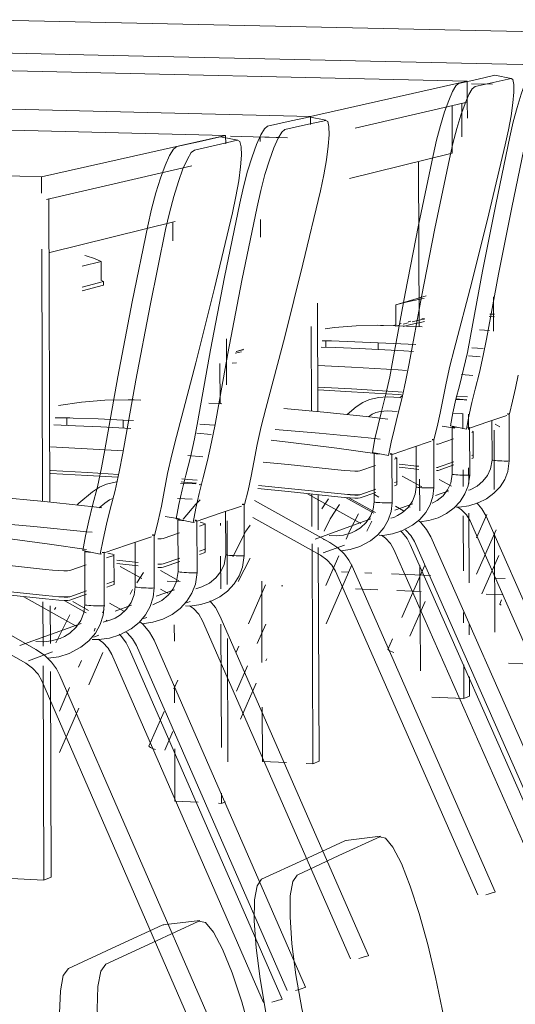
# Model space of a CAD drawing. Header units: metres. Extents: x -32 to 90, y -28 to 32.
# Tile 130 of 148: x 90.086871 to 90.087853, y 1.774118 to 1.776067. Entities that reach past the tile are written whole.
import ezdxf

# ---------------------------------------------------------------- set-up
doc = ezdxf.new("R2010")
doc.units = ezdxf.units.M
for name, color, linetype, lineweight in [('6-MAGENTA', 250, 'Continuous', 9), ('A-WALL', 113, 'Continuous', 18), ('I-FURN', 30, 'Continuous', 18)]:
    doc.layers.add(name, color=color, linetype=linetype, lineweight=lineweight)

msp = doc.modelspace()

# ---------------------------------------------------------------- linework, layer by layer
at = {"layer": '6-MAGENTA'}
for p, q in [((90.0871633, 1.7749558), (90.0871893, 1.7749547)), ((90.0873894, 1.7749465), (90.0873926, 1.7749464)), ((90.0875366, 1.7749405), (90.0875807, 1.7749387)), ((90.0876184, 1.7749371), (90.0876666, 1.7749351)), ((90.087795, 1.7749299), (90.0878285, 1.7749285))]:
    msp.add_line(p, q, dxfattribs=at)
at = {"layer": 'A-WALL', "lineweight": 9}
for p, q in [((90.0875083, 1.774974), (90.0875221, 1.7749735)), ((90.0875546, 1.7749722), (90.0875685, 1.7749716)), ((90.0876076, 1.77497), (90.0876848, 1.7749669)), ((90.0878132, 1.7749617), (90.0878324, 1.7749609))]:
    msp.add_line(p, q, dxfattribs=at)
at = {"layer": 'I-FURN', "lineweight": 9}
for p, q in [((90.0881687, 1.776037), (90.0867711, 1.7760669)), ((90.0864437, 1.77601), (90.0870267, 1.7759968)), ((90.0870267, 1.7759968), (90.0879013, 1.7759771)), ((90.0877575, 1.7759449), (90.0862679, 1.7759794)), ((90.0877766, 1.7759488), (90.0878122, 1.7759568)), ((90.0878125, 1.7759569), (90.0878446, 1.7759508)), ((90.0874471, 1.7758754), (90.0877575, 1.7759449)), ((90.0877406, 1.7759407), (90.0877766, 1.7759488)), ((90.0877575, 1.7759449), (90.0877577, 1.7759038)), ((90.0878074, 1.7759392), (90.0877659, 1.7759402)), ((90.0878088, 1.7759427), (90.087773, 1.7759346)), ((90.0878443, 1.7759507), (90.0878088, 1.7759427)), ((90.0865115, 1.7758984), (90.0874471, 1.7758754)), ((90.0877577, 1.7759038), (90.0875354, 1.7758525)), ((90.0877275, 1.7758965), (90.0877278, 1.7758029)), ((90.0877466, 1.7759013), (90.0877577, 1.7759038)), ((90.0877466, 1.7759013), (90.0877468, 1.7758352)), ((90.0877577, 1.7759038), (90.0877578, 1.7758718)), ((90.0872791, 1.7758378), (90.0856848, 1.7758781)), ((90.087403, 1.7758651), (90.0874433, 1.7758742)), ((90.0874438, 1.7758743), (90.0874776, 1.7758678)), ((90.0874471, 1.7758594), (90.0874471, 1.7758754)), ((90.0873622, 1.775856), (90.087403, 1.7758651)), ((90.0874371, 1.7758586), (90.0873964, 1.7758494)), ((90.0874772, 1.7758676), (90.0874371, 1.7758586)), ((90.0869142, 1.7757561), (90.0872791, 1.7758378)), ((90.0872254, 1.7758254), (90.0872681, 1.7758349)), ((90.0872681, 1.7758349), (90.0872695, 1.7758349)), ((90.0872686, 1.775835), (90.0873033, 1.7758283)), ((90.0872791, 1.7758378), (90.0872792, 1.7758214)), ((90.0874015, 1.7758333), (90.0872888, 1.7758361)), ((90.0873473, 1.7758347), (90.0874015, 1.7758333)), ((90.0873473, 1.7758257), (90.0873473, 1.7758347)), ((90.0871822, 1.7758157), (90.0872254, 1.7758254)), ((90.0872604, 1.7758186), (90.0872174, 1.7758088)), ((90.0873028, 1.7758282), (90.0872604, 1.7758186)), ((90.0877278, 1.7758029), (90.0875247, 1.7757528)), ((90.0859089, 1.7757831), (90.0869142, 1.7757561)), ((90.0872123, 1.7757779), (90.0869241, 1.7757113)), ((90.0876622, 1.7754591), (90.087661, 1.775785)), ((90.0869144, 1.7757232), (90.0869142, 1.7757561)), ((90.0869241, 1.7757113), (90.086929, 1.7757124)), ((90.086929, 1.7757124), (90.0869311, 1.7751117)), ((90.0871788, 1.7756674), (90.0869306, 1.7756061)), ((90.0871746, 1.7756291), (90.0871745, 1.7756648)), ((90.087348, 1.7756364), (90.0873479, 1.7756714)), ((90.0869148, 1.7756129), (90.0869165, 1.7751131)), ((90.086995, 1.775579), (90.0870326, 1.7755885)), ((90.0870328, 1.7755507), (90.0870326, 1.7755885)), ((90.0869949, 1.7755377), (90.0870372, 1.7755487)), ((90.0870372, 1.7755487), (90.0870331, 1.7755506)), ((90.0870373, 1.7755415), (90.0870372, 1.7755487)), ((90.0869949, 1.7755304), (90.0870373, 1.7755415)), ((90.0874608, 1.7755057), (90.0874616, 1.7752911)), ((90.087676, 1.77552), (90.0876163, 1.7755026)), ((90.0876677, 1.7755143), (90.0876725, 1.7755151)), ((90.0878099, 1.7754506), (90.0878097, 1.7755185)), ((90.0876164, 1.7754601), (90.0876163, 1.7755026)), ((90.0878024, 1.7754843), (90.0878114, 1.775484)), ((90.0878114, 1.775484), (90.0878024, 1.7754842)), ((90.0876225, 1.7754645), (90.0876268, 1.7754656)), ((90.0876407, 1.775467), (90.087631, 1.7754644)), ((90.0876407, 1.7754689), (90.0876459, 1.7754701)), ((90.0876679, 1.7754732), (90.0876484, 1.7754689)), ((90.0876679, 1.7754745), (90.0876727, 1.7754753)), ((90.0876727, 1.7754742), (90.0876679, 1.7754732)), ((90.0876727, 1.7754694), (90.0876679, 1.7754684)), ((90.0878011, 1.7754793), (90.0878114, 1.775479)), ((90.0874486, 1.7754597), (90.0874492, 1.7752922)), ((90.0876168, 1.775463), (90.0876116, 1.7754615)), ((90.0876116, 1.7754615), (90.087616, 1.7754627)), ((90.0876225, 1.775462), (90.0876164, 1.7754601)), ((90.0878019, 1.7754517), (90.087782, 1.775453)), ((90.0872806, 1.7754349), (90.0872809, 1.7753443)), ((90.0874704, 1.7754313), (90.0874773, 1.7754313)), ((90.0874773, 1.7754313), (90.0874773, 1.7754185)), ((90.0875812, 1.7754139), (90.0875811, 1.7754275)), ((90.0875811, 1.7754275), (90.0876559, 1.775424)), ((90.0873075, 1.7754087), (90.087298, 1.7754069)), ((90.0873153, 1.7754145), (90.0873009, 1.7754103)), ((90.0873106, 1.7754093), (90.0873075, 1.7754087)), ((90.0877667, 1.7754174), (90.087789, 1.7754159)), ((90.0872678, 1.7753865), (90.0872681, 1.7753065)), ((90.0872922, 1.7753872), (90.0873004, 1.7753875)), ((90.0877832, 1.7753998), (90.0877603, 1.7754018)), ((90.0877462, 1.7753645), (90.0877687, 1.7753626)), ((90.0874625, 1.7753395), (90.0875286, 1.775336)), ((90.0875286, 1.775336), (90.0876207, 1.7753304)), ((90.0876207, 1.7753304), (90.0876285, 1.7753299)), ((90.0876285, 1.7753299), (90.0876207, 1.7753304)), ((90.0870978, 1.7753146), (90.087111, 1.7753141)), ((90.0872717, 1.7753065), (90.0872458, 1.775308)), ((90.0875989, 1.7753201), (90.0876257, 1.7753192)), ((90.0876243, 1.7753187), (90.0876295, 1.7753231)), ((90.0877345, 1.7753154), (90.0877472, 1.775315)), ((90.0877566, 1.7753148), (90.0877353, 1.7753165)), ((90.0877363, 1.775322), (90.087758, 1.7753202)), ((90.0877472, 1.775315), (90.0877559, 1.7753141)), ((90.0875198, 1.7752853), (90.0875379, 1.7753004)), ((90.0876188, 1.7752917), (90.0875987, 1.7752924)), ((90.0869413, 1.7752789), (90.0869648, 1.7752788)), ((90.0869648, 1.7752788), (90.0869648, 1.7752637)), ((90.0870763, 1.7752583), (90.0870763, 1.7752745)), ((90.0870763, 1.7752745), (90.0870967, 1.7752735)), ((90.087747, 1.7752873), (90.0877291, 1.7752879)), ((90.087747, 1.7752873), (90.0877498, 1.775287)), ((90.0877489, 1.7752862), (90.087749, 1.7752571)), ((90.08776, 1.7752858), (90.0877601, 1.7752555)), ((90.0877623, 1.7752587), (90.0877985, 1.7752711)), ((90.0877985, 1.7752711), (90.0878357, 1.7752838)), ((90.0878069, 1.7751952), (90.0878066, 1.775273)), ((90.0878395, 1.7752871), (90.0878373, 1.7752873)), ((90.0878406, 1.7752867), (90.0878409, 1.7751938)), ((90.0878407, 1.7752866), (90.0878408, 1.7752867)), ((90.0870914, 1.7752578), (90.0870319, 1.775261)), ((90.0872279, 1.7752662), (90.087257, 1.7752643)), ((90.0877333, 1.7752586), (90.0877078, 1.7752623)), ((90.0877558, 1.7752565), (90.0877242, 1.7752629)), ((90.0877279, 1.7751672), (90.0877275, 1.7752609)), ((90.0877313, 1.7752613), (90.0877291, 1.7752612)), ((90.0877609, 1.7752603), (90.0877587, 1.7752605)), ((90.087762, 1.7752599), (90.0877624, 1.7751657)), ((90.0877621, 1.7752598), (90.0877623, 1.7752599)), ((90.0877667, 1.7752499), (90.0877694, 1.7752508)), ((90.0877694, 1.7752512), (90.0877696, 1.7752055)), ((90.0878111, 1.7751373), (90.0878107, 1.7752547)), ((90.0878221, 1.7752609), (90.0878128, 1.775266)), ((90.087647, 1.7752193), (90.0876861, 1.7752327)), ((90.0876901, 1.7752361), (90.0876878, 1.7752363)), ((90.0876911, 1.7752357), (90.0876915, 1.7751404)), ((90.0876913, 1.7752356), (90.0876914, 1.7752357)), ((90.0876999, 1.7752269), (90.0877304, 1.7752374)), ((90.0876088, 1.7752063), (90.087647, 1.7752193)), ((90.0876566, 1.7751419), (90.0876563, 1.7752216)), ((90.0876965, 1.7752265), (90.0876999, 1.7752269)), ((90.087204, 1.7752041), (90.0872341, 1.7752016)), ((90.0875697, 1.7752105), (90.0876019, 1.775204)), ((90.0875735, 1.7751124), (90.0875731, 1.7752086)), ((90.0876074, 1.7752079), (90.0876051, 1.7752081)), ((90.0876084, 1.7752075), (90.0876088, 1.7751108)), ((90.0876085, 1.7752074), (90.0876087, 1.7752075)), ((90.0876132, 1.7751972), (90.0876182, 1.7751989)), ((90.0876182, 1.7751993), (90.0876183, 1.7751525)), ((90.0877, 1.775181), (90.0877309, 1.7751918)), ((90.087767, 1.7752045), (90.0877696, 1.7752054)), ((90.0877696, 1.7751993), (90.087767, 1.7751984)), ((90.0877696, 1.7752054), (90.0877696, 1.7752062)), ((90.0877696, 1.7752059), (90.08777, 1.7752055)), ((90.0877696, 1.7752057), (90.0877696, 1.7751997)), ((90.0878138, 1.7751942), (90.0878107, 1.7751945)), ((90.0878177, 1.775194), (90.0878138, 1.7751942)), ((90.0878307, 1.7751934), (90.0878264, 1.7751935)), ((90.0878346, 1.7751934), (90.0878307, 1.7751934)), ((90.0878377, 1.7751934), (90.0878346, 1.7751934)), ((90.0878412, 1.7751938), (90.087841, 1.7751937)), ((90.0869321, 1.7751748), (90.0870052, 1.7751708)), ((90.087545, 1.7751737), (90.087576, 1.7751844)), ((90.0876231, 1.775187), (90.0876576, 1.7751833)), ((90.0876577, 1.7751773), (90.0876231, 1.775181)), ((90.0876576, 1.7751833), (90.0876616, 1.7751829)), ((90.0876616, 1.7751769), (90.0876577, 1.7751773)), ((90.0876967, 1.7751806), (90.0877, 1.775181)), ((90.0877, 1.7751807), (90.0876967, 1.7751803)), ((90.0877001, 1.7751749), (90.0876967, 1.7751745)), ((90.0877308, 1.7751857), (90.0877001, 1.7751749)), ((90.0877493, 1.7751757), (90.0877494, 1.7751432)), ((90.0877604, 1.7751796), (90.0877605, 1.775149)), ((90.0870052, 1.7751708), (90.0870669, 1.775167)), ((90.0870629, 1.7751524), (90.0870431, 1.7751478)), ((90.087192, 1.775158), (90.0872041, 1.775157)), ((90.0872041, 1.775157), (90.0872226, 1.7751556)), ((90.0876135, 1.7751506), (90.0876183, 1.7751523)), ((90.0876183, 1.7751523), (90.0876184, 1.7751531)), ((90.0876183, 1.7751527), (90.0876184, 1.7751465)), ((90.0876184, 1.7751529), (90.0876188, 1.7751524)), ((90.0876675, 1.775142), (90.087629, 1.7751633)), ((90.0876635, 1.7750948), (90.0876633, 1.7751575)), ((90.087702, 1.7751568), (90.0877261, 1.7751434)), ((90.0877388, 1.7751659), (90.0877349, 1.7751662)), ((90.087752, 1.7751653), (90.0877477, 1.7751655)), ((90.0877559, 1.7751653), (90.087752, 1.7751653)), ((90.0877591, 1.7751653), (90.0877559, 1.7751653)), ((90.0877626, 1.7751657), (90.0877625, 1.7751656)), ((90.0871898, 1.7751492), (90.0872201, 1.775148)), ((90.0872316, 1.7751482), (90.0872265, 1.7751465)), ((90.087344, 1.7751449), (90.087403, 1.7751392)), ((90.087403, 1.7751392), (90.0875016, 1.775129)), ((90.0875451, 1.7751266), (90.0875765, 1.7751376)), ((90.0876184, 1.7751461), (90.0876135, 1.7751444)), ((90.0876637, 1.7751409), (90.0876605, 1.7751412)), ((90.0876677, 1.7751406), (90.0876637, 1.7751409)), ((90.087681, 1.77514), (90.0876766, 1.7751401)), ((90.087685, 1.77514), (90.087681, 1.77514)), ((90.0876882, 1.77514), (90.087685, 1.77514)), ((90.0876918, 1.7751404), (90.0876916, 1.7751403)), ((90.0876949, 1.775125), (90.0877211, 1.7751344)), ((90.0877633, 1.7751366), (90.0877598, 1.7751356)), ((90.0869886, 1.7751098), (90.0870152, 1.7751321)), ((90.0872131, 1.7751182), (90.0871838, 1.7751193)), ((90.087336, 1.7751153), (90.0874854, 1.775032)), ((90.0875468, 1.7750696), (90.0874399, 1.7751291)), ((90.0874498, 1.7751276), (90.08745, 1.7750637)), ((90.0874622, 1.7751263), (90.0874624, 1.7750572)), ((90.0874693, 1.7750989), (90.0874826, 1.7751183)), ((90.0875016, 1.775129), (90.0875144, 1.7751277)), ((90.0875144, 1.7751277), (90.0875258, 1.7751268)), ((90.0875258, 1.7751265), (90.0875144, 1.7751275)), ((90.0875167, 1.7751211), (90.0875726, 1.77509)), ((90.0875757, 1.7750914), (90.0875232, 1.7751206)), ((90.0875351, 1.775126), (90.0875258, 1.7751265)), ((90.0875417, 1.7751259), (90.0875351, 1.775126)), ((90.0875451, 1.7751263), (90.0875417, 1.7751259)), ((90.0875765, 1.7751313), (90.0875452, 1.7751203)), ((90.0875737, 1.775127), (90.0875828, 1.7751219)), ((90.0877205, 1.7751312), (90.0877207, 1.7751312)), ((90.0869842, 1.7751058), (90.0869886, 1.7751098)), ((90.0870398, 1.7751101), (90.0870288, 1.7751008)), ((90.087266, 1.7750892), (90.0873102, 1.7751043)), ((90.0873147, 1.775108), (90.0873123, 1.7751083)), ((90.0873157, 1.7751076), (90.0873161, 1.7750062)), ((90.0873158, 1.7751075), (90.0873159, 1.7751077)), ((90.0875806, 1.7751113), (90.0875774, 1.7751116)), ((90.0875846, 1.775111), (90.0875806, 1.7751113)), ((90.0875981, 1.7751104), (90.0875937, 1.7751106)), ((90.0876021, 1.7751104), (90.0875981, 1.7751104)), ((90.0876054, 1.7751104), (90.0876021, 1.7751104)), ((90.0876091, 1.7751108), (90.0876089, 1.7751107)), ((90.087614, 1.7750958), (90.0876498, 1.7751087)), ((90.0876155, 1.7751038), (90.0876312, 1.7750951)), ((90.0876447, 1.7751022), (90.0876404, 1.7751024)), ((90.0876405, 1.7751023), (90.0876406, 1.7751023)), ((90.0871877, 1.7750792), (90.087159, 1.7750835)), ((90.0872149, 1.7750718), (90.0871808, 1.7750789)), ((90.0871851, 1.7749745), (90.0871847, 1.7750769)), ((90.087221, 1.7750761), (90.0872186, 1.7750764)), ((90.0872221, 1.7750757), (90.0872225, 1.7749728)), ((90.0872222, 1.7750755), (90.0872222, 1.7750758)), ((90.0872224, 1.7750744), (90.087266, 1.7750892)), ((90.0872792, 1.7750079), (90.0872789, 1.7750927)), ((90.0872819, 1.7750752), (90.0872824, 1.7749491)), ((90.0874671, 1.7750068), (90.0873332, 1.7750815)), ((90.0874563, 1.775039), (90.0875666, 1.7750788)), ((90.087542, 1.7750887), (90.0875253, 1.7750557)), ((90.0875687, 1.7750743), (90.0875587, 1.7750545)), ((90.0876121, 1.7750818), (90.0876063, 1.7750802)), ((90.0877496, 1.7750851), (90.08775, 1.7749761)), ((90.0877607, 1.77509), (90.0877612, 1.7749522)), ((90.0880339, 1.7744629), (90.0877631, 1.7750748)), ((90.087776, 1.7750415), (90.0877961, 1.7750874)), ((90.0877948, 1.7750841), (90.0880673, 1.7744687)), ((90.0872149, 1.7750718), (90.0872173, 1.7750726)), ((90.0872271, 1.7750646), (90.0872382, 1.7750684)), ((90.0872383, 1.7750689), (90.0872385, 1.7750191)), ((90.0872689, 1.7750707), (90.087269, 1.7750659)), ((90.0875178, 1.7750384), (90.0875253, 1.7750557)), ((90.0878146, 1.7750571), (90.0877762, 1.7749697)), ((90.0870849, 1.7750274), (90.0871324, 1.7750436)), ((90.0871364, 1.7750472), (90.087134, 1.7750475)), ((90.0871374, 1.7750468), (90.0871378, 1.7749425)), ((90.0871375, 1.7750466), (90.0871376, 1.7750469)), ((90.0871555, 1.77504), (90.0871877, 1.7750511)), ((90.0874748, 1.7750377), (90.087473, 1.7750386)), ((90.087484, 1.7750459), (90.0874842, 1.7750459)), ((90.0876854, 1.7750432), (90.0879625, 1.774416)), ((90.0878121, 1.7748549), (90.0878114, 1.7750501)), ((90.086996, 1.7750163), (90.0870309, 1.7750089)), ((90.0870387, 1.7750116), (90.0870849, 1.7750274)), ((90.0871, 1.7749442), (90.0870997, 1.7750315)), ((90.0872274, 1.775015), (90.0872384, 1.7750189)), ((90.0872384, 1.7750189), (90.0872386, 1.7750198)), ((90.0872385, 1.7750194), (90.0872385, 1.7750128)), ((90.0872386, 1.7750196), (90.087239, 1.7750191)), ((90.0874502, 1.7750292), (90.0874518, 1.7745939)), ((90.0874625, 1.7750225), (90.0874641, 1.7745992)), ((90.0875148, 1.775027), (90.0874722, 1.7750114)), ((90.0878894, 1.7743904), (90.0876123, 1.7750185)), ((90.0876447, 1.775028), (90.0879235, 1.7743964)), ((90.0879286, 1.77441), (90.0876532, 1.7750338)), ((90.0870004, 1.7749089), (90.087, 1.7750142)), ((90.0870309, 1.7750089), (90.0870332, 1.7750097)), ((90.0870384, 1.775013), (90.0870387, 1.7749071)), ((90.0870385, 1.7750128), (90.0870386, 1.7750131)), ((90.0870434, 1.7750016), (90.0870578, 1.7750065)), ((90.0870579, 1.775007), (90.0870581, 1.7749558)), ((90.0870635, 1.7749972), (90.0871056, 1.7749927)), ((90.0871556, 1.7749898), (90.0871882, 1.7750013)), ((90.0872384, 1.7750123), (90.0872274, 1.7750084)), ((90.0872692, 1.7750053), (90.0872694, 1.7749401)), ((90.0872866, 1.7750067), (90.0872832, 1.7750071)), ((90.0873049, 1.7750058), (90.0873002, 1.7750059)), ((90.0873039, 1.7749552), (90.0873276, 1.7750013)), ((90.087309, 1.7750057), (90.0873049, 1.7750058)), ((90.0873125, 1.7750058), (90.087309, 1.7750057)), ((90.0873162, 1.7750063), (90.0873164, 1.7750062)), ((90.0873164, 1.7750062), (90.0873162, 1.7750061)), ((90.0874778, 1.7749469), (90.0875036, 1.7750059)), ((90.0878202, 1.7750064), (90.0877868, 1.7749304)), ((90.0869702, 1.7749764), (90.0870031, 1.7749877)), ((90.0871056, 1.7749861), (90.0870635, 1.7749907)), ((90.0871128, 1.7749608), (90.0870704, 1.7749846)), ((90.0871518, 1.7749891), (90.0871447, 1.7749891)), ((90.0871501, 1.7749768), (90.0871865, 1.7749563)), ((90.0871556, 1.7749896), (90.0871518, 1.7749891)), ((90.0871882, 1.7749946), (90.0871556, 1.7749831)), ((90.0875291, 1.7749879), (90.0874781, 1.7748712)), ((90.0875295, 1.774985), (90.0878132, 1.774341)), ((90.0876278, 1.7748834), (90.0876733, 1.7749874)), ((90.0876647, 1.7747781), (90.0876639, 1.7749867)), ((90.0871166, 1.7749728), (90.0871035, 1.7749526)), ((90.0871967, 1.7749729), (90.0871925, 1.7749733)), ((90.087211, 1.7749723), (90.0872063, 1.7749724)), ((90.0872153, 1.7749722), (90.087211, 1.7749723)), ((90.0872188, 1.7749723), (90.0872153, 1.7749722)), ((90.0872226, 1.7749729), (90.0872228, 1.7749727)), ((90.0872228, 1.7749727), (90.0872226, 1.7749726)), ((90.0877785, 1.7743348), (90.0874965, 1.7749754)), ((90.086815, 1.7749388), (90.0869223, 1.7749273)), ((90.0870438, 1.7749505), (90.087058, 1.7749555)), ((90.087058, 1.7749488), (90.0870438, 1.7749438)), ((90.087058, 1.7749555), (90.0870583, 1.7749565)), ((90.0870581, 1.7749561), (90.0870581, 1.7749493)), ((90.0870583, 1.7749563), (90.0870586, 1.7749558)), ((90.0870948, 1.7749391), (90.0870902, 1.7749297)), ((90.0871262, 1.774942), (90.0871214, 1.7749422)), ((90.0871305, 1.774942), (90.0871262, 1.774942)), ((90.0871341, 1.774942), (90.0871305, 1.774942)), ((90.0871381, 1.7749425), (90.0871379, 1.7749423)), ((90.087138, 1.7749426), (90.0871381, 1.7749425)), ((90.0871417, 1.7749257), (90.0871778, 1.7749387)), ((90.0871644, 1.7749317), (90.0871502, 1.7749397)), ((90.0872322, 1.7749441), (90.0872203, 1.7749407)), ((90.0873246, 1.7748712), (90.0873581, 1.7749482)), ((90.087351, 1.7747946), (90.0873505, 1.7749559)), ((90.0867203, 1.7749243), (90.0869032, 1.7748206)), ((90.0869829, 1.7748663), (90.0868792, 1.7749249)), ((90.0869223, 1.7749273), (90.0869363, 1.7749259)), ((90.0869363, 1.7749259), (90.0869489, 1.7749249)), ((90.0869489, 1.7749249), (90.0869591, 1.7749243)), ((90.0869591, 1.7749241), (90.0869489, 1.7749246)), ((90.0869704, 1.7749248), (90.0870036, 1.7749365)), ((90.0870036, 1.7749296), (90.0869704, 1.7749179)), ((90.0878219, 1.7749103), (90.0878256, 1.7749187)), ((90.0869172, 1.7749144), (90.0869175, 1.7748267)), ((90.0869318, 1.7749065), (90.0869321, 1.774832)), ((90.08694, 1.7748992), (90.086943, 1.7749037)), ((90.0869609, 1.7749168), (90.0870029, 1.774893)), ((90.0870078, 1.7748978), (90.0869764, 1.7749156)), ((90.087008, 1.7749076), (90.0870045, 1.774908)), ((90.0870123, 1.7749073), (90.087008, 1.7749076)), ((90.087027, 1.7749066), (90.0870221, 1.7749067)), ((90.0870313, 1.7749065), (90.087027, 1.7749066)), ((90.0870349, 1.7749066), (90.0870313, 1.7749065)), ((90.0870389, 1.7749072), (90.0870391, 1.7749071)), ((90.0870391, 1.7749071), (90.0870389, 1.7749069)), ((90.0870491, 1.7749122), (90.087079, 1.7748954)), ((90.0870603, 1.7748964), (90.0870926, 1.774908)), ((90.0870906, 1.7749039), (90.0870908, 1.774904)), ((90.0871374, 1.7749098), (90.0871347, 1.774909)), ((90.0872086, 1.7749151), (90.0872014, 1.7749124)), ((90.087674, 1.7749153), (90.0876439, 1.7748467)), ((90.0868832, 1.774793), (90.086708, 1.7748925)), ((90.0869704, 1.7748892), (90.0869427, 1.7748335)), ((90.0870382, 1.7748987), (90.0870353, 1.7748928)), ((90.0871229, 1.7748837), (90.0871165, 1.7748814)), ((90.0872678, 1.7748873), (90.0875623, 1.7742148)), ((90.0877503, 1.7748935), (90.0877504, 1.7748732)), ((90.0868717, 1.7748284), (90.0869929, 1.7748721)), ((90.0870185, 1.7748566), (90.087021, 1.7748625)), ((90.0870518, 1.7748788), (90.0870368, 1.7748744)), ((90.0870452, 1.7748767), (90.0870422, 1.7748784)), ((90.0871775, 1.7748368), (90.0871773, 1.774869)), ((90.0875263, 1.7742083), (90.0872335, 1.7748772)), ((90.0872697, 1.7748703), (90.0872706, 1.7746261)), ((90.0873584, 1.7748707), (90.0873417, 1.7748323)), ((90.0877615, 1.7748696), (90.0877616, 1.7748493)), ((90.087028, 1.774849), (90.0870171, 1.774845)), ((90.0872828, 1.774842), (90.0872836, 1.7745978)), ((90.0876002, 1.7748204), (90.0876094, 1.7748414)), ((90.0869035, 1.7748365), (90.0869037, 1.7748365)), ((90.0874007, 1.7741453), (90.0871025, 1.7748284)), ((90.0871374, 1.7748386), (90.0874374, 1.774152)), ((90.0873001, 1.774815), (90.0873054, 1.7748272)), ((90.0869365, 1.7748156), (90.0868888, 1.7747981)), ((90.087036, 1.7748145), (90.0870081, 1.7747501)), ((90.0873538, 1.7741218), (90.0870537, 1.7748102)), ((90.0870889, 1.7748205), (90.0873908, 1.7741285)), ((90.0873607, 1.7748018), (90.0873589, 1.7747976)), ((90.0869177, 1.7747881), (90.0869192, 1.7743637)), ((90.0869875, 1.7747851), (90.0869933, 1.7747986)), ((90.0873225, 1.7747883), (90.0873004, 1.7747376)), ((90.0877507, 1.7747901), (90.087751, 1.7747232)), ((90.0879058, 1.7747901), (90.0878395, 1.774793)), ((90.0869323, 1.774777), (90.0869338, 1.77437)), ((90.086951, 1.774769), (90.0872585, 1.774062)), ((90.0877619, 1.7747661), (90.087762, 1.774728)), ((90.0872209, 1.7740551), (90.0869151, 1.7747585)), ((90.0869499, 1.7746984), (90.0869701, 1.7747451)), ((90.0871768, 1.7747426), (90.0871842, 1.7747598)), ((90.0871779, 1.774715), (90.0871778, 1.7747491)), ((90.0873397, 1.7747536), (90.0873086, 1.7746823)), ((90.087751, 1.7747232), (90.0876876, 1.7747261)), ((90.087762, 1.774728), (90.087751, 1.7747232)), ((90.0869881, 1.7747039), (90.0869502, 1.7746165)), ((90.0873518, 1.7745986), (90.0873514, 1.7747061)), ((90.0871273, 1.7746288), (90.0871571, 1.7746975)), ((90.0871745, 1.7746579), (90.0871584, 1.7746209)), ((90.0871786, 1.7745202), (90.0871782, 1.7746239)), ((90.0873994, 1.7745964), (90.0873518, 1.7745986)), ((90.0874518, 1.7745939), (90.0874387, 1.7745945)), ((90.0874641, 1.7745992), (90.0874518, 1.7745939)), ((90.0872709, 1.7745357), (90.087271, 1.7745157)), ((90.0872244, 1.774518), (90.0871786, 1.7745202)), ((90.087271, 1.7745157), (90.0872648, 1.774516)), ((90.0872786, 1.774519), (90.087271, 1.7745157)), ((90.087517, 1.7744426), (90.0875858, 1.7744507)), ((90.087434, 1.7744041), (90.0875154, 1.7744417)), ((90.0875842, 1.7744498), (90.0875036, 1.7744123)), ((90.0875154, 1.7744417), (90.0875181, 1.7744424)), ((90.0875036, 1.7744123), (90.0874208, 1.7743737)), ((90.0873504, 1.7743655), (90.087434, 1.7744041)), ((90.0869192, 1.7743637), (90.0868116, 1.7743693)), ((90.0869338, 1.77437), (90.0869192, 1.7743637)), ((90.0878133, 1.7743409), (90.0878133, 1.7743408)), ((90.0872257, 1.7742829), (90.0871352, 1.7742407)), ((90.0871534, 1.7742745), (90.0871566, 1.7742753)), ((90.0871554, 1.7742755), (90.0872277, 1.7742839)), ((90.0870619, 1.7742323), (90.0871534, 1.7742745)), ((90.0871352, 1.7742407), (90.0870421, 1.7741974)), ((90.0869679, 1.7741888), (90.0870619, 1.7742323)), ((90.0875625, 1.7742148), (90.0875625, 1.7742146)), ((90.0874376, 1.7741519), (90.0874375, 1.7741518)), ((90.087391, 1.7741285), (90.0873909, 1.7741283))]:
    msp.add_line(p, q, dxfattribs=at)
for points in [[(90.0878419, 1.7758352, 0), (90.0878487, 1.7758648, 0), (90.0878563, 1.7758934, 0), (90.0878642, 1.7759195, 0), (90.0878721, 1.7759418, 0), (90.0878794, 1.7759589, 0), (90.0878858, 1.77597, 0), (90.087891, 1.7759744, 0)], [(90.0876898, 1.7757978, 0), (90.0876967, 1.7758281, 0), (90.0877045, 1.7758575, 0), (90.0877127, 1.7758843, 0), (90.0877209, 1.7759072, 0), (90.0877285, 1.7759248, 0), (90.0877352, 1.7759362, 0), (90.0877406, 1.7759407, 0)], [(90.087773, 1.7759346, 0), (90.0877676, 1.77593, 0), (90.0877609, 1.7759186, 0), (90.0877533, 1.775901, 0), (90.0877452, 1.7758781, 0), (90.087737, 1.7758512, 0), (90.0877292, 1.7758218, 0), (90.0877222, 1.7757915, 0)], [(90.087833, 1.7758191, 0), (90.0878394, 1.7758487, 0), (90.0878445, 1.7758769, 0), (90.0878481, 1.7759023, 0), (90.0878499, 1.7759233, 0), (90.0878499, 1.7759389, 0), (90.087848, 1.7759482, 0), (90.0878443, 1.7759507, 0)], [(90.087307, 1.7757035, 0), (90.0873144, 1.7757358, 0), (90.0873227, 1.7757671, 0), (90.0873315, 1.7757957, 0), (90.0873404, 1.7758201, 0), (90.0873487, 1.7758389, 0), (90.0873561, 1.7758511, 0), (90.0873622, 1.775856, 0)], [(90.0874667, 1.775728, 0), (90.0874734, 1.7757595, 0), (90.0874788, 1.7757895, 0), (90.0874824, 1.7758164, 0), (90.0874841, 1.7758387, 0), (90.0874838, 1.7758552, 0), (90.0874814, 1.7758651, 0), (90.0874772, 1.7758676, 0)], [(90.0873964, 1.7758494, 0), (90.0873904, 1.7758444, 0), (90.087383, 1.7758322, 0), (90.0873747, 1.7758134, 0), (90.0873659, 1.775789, 0), (90.087357, 1.7757604, 0), (90.0873487, 1.7757291, 0), (90.0873413, 1.7756968, 0)], [(90.0877641, 1.7754406, 0), (90.0877879, 1.7755694, 0), (90.0878139, 1.7757012, 0), (90.0878419, 1.7758352, 0)], [(90.0871248, 1.7756587, 0), (90.0871324, 1.7756919, 0), (90.087141, 1.7757241, 0), (90.0871502, 1.7757535, 0), (90.0871594, 1.7757786, 0), (90.0871681, 1.775798, 0), (90.0871758, 1.7758106, 0), (90.0871822, 1.7758157, 0)], [(90.0872927, 1.7756847, 0), (90.0872996, 1.7757171, 0), (90.0873051, 1.775748, 0), (90.0873087, 1.7757756, 0), (90.0873103, 1.7757985, 0), (90.0873098, 1.7758155, 0), (90.0873073, 1.7758256, 0), (90.0873028, 1.7758282, 0)], [(90.0877316, 1.7754143, 0), (90.0877665, 1.7755476, 0), (90.0878004, 1.7756828, 0), (90.087833, 1.7758191, 0)], [(90.0878736, 1.7758292, 0), (90.0878456, 1.7756951, 0), (90.0878196, 1.7755631, 0), (90.0877956, 1.7754343, 0)], [(90.0872174, 1.7758088, 0), (90.087211, 1.7758037, 0), (90.0872033, 1.7757911, 0), (90.0871946, 1.7757718, 0), (90.0871854, 1.7757466, 0), (90.0871763, 1.7757172, 0), (90.0871676, 1.7756849, 0), (90.08716, 1.7756517, 0)], [(90.0876104, 1.7753929, 0), (90.0876347, 1.775525, 0), (90.0876612, 1.7756602, 0), (90.0876898, 1.7757978, 0)], [(90.0877222, 1.7757915, 0), (90.0876936, 1.7756539, 0), (90.0876671, 1.7755186, 0), (90.0876427, 1.7753864, 0)], [(90.0873587, 1.7752974, 0), (90.087396, 1.7754393, 0), (90.087432, 1.7755831, 0), (90.0874667, 1.775728, 0)], [(90.0872239, 1.7752729, 0), (90.0872492, 1.7754133, 0), (90.0872769, 1.7755572, 0), (90.087307, 1.7757035, 0)], [(90.0871816, 1.775242, 0), (90.08722, 1.7753879, 0), (90.0872571, 1.7755357, 0), (90.0872927, 1.7756847, 0)], [(90.0873413, 1.7756968, 0), (90.0873112, 1.7755504, 0), (90.0872834, 1.7754064, 0), (90.0872581, 1.7752659, 0)], [(90.0870401, 1.7752158, 0), (90.0870658, 1.7753602, 0), (90.0870941, 1.7755082, 0), (90.0871248, 1.7756587, 0)], [(90.08716, 1.7756517, 0), (90.0871293, 1.7755011, 0), (90.0871009, 1.7753531, 0), (90.0870752, 1.7752086, 0)], [(90.0870326, 1.7755885, 0), (90.0870191, 1.775594, 0), (90.0870029, 1.7755995, 0), (90.0870004, 1.7756002, 0)], [(90.0876163, 1.7755026, 0), (90.0876308, 1.7755064, 0), (90.0876482, 1.7755104, 0), (90.0876677, 1.7755143, 0)], [(90.0876679, 1.7754684, 0), (90.0876459, 1.7754635, 0), (90.0876305, 1.7754596, 0)], [(90.0875806, 1.775462, 0), (90.0875373, 1.7754611, 0), (90.0874944, 1.7754575, 0), (90.087476, 1.775455, 0)], [(90.0875806, 1.775462, 0), (90.0875861, 1.7754619, 0), (90.0875917, 1.7754618, 0)], [(90.0875917, 1.7754618, 0), (90.0876373, 1.7754602, 0), (90.0876684, 1.775459, 0)], [(90.0874886, 1.775431, 0), (90.0874829, 1.7754312, 0), (90.0874773, 1.7754313, 0)], [(90.0875811, 1.7754275, 0), (90.0875348, 1.7754294, 0), (90.0874886, 1.775431, 0)], [(90.087742, 1.775342, 0), (90.0877503, 1.775375, 0), (90.0877578, 1.7754083, 0), (90.0877641, 1.7754406, 0)], [(90.0877956, 1.7754343, 0), (90.0877893, 1.775402, 0), (90.0877818, 1.7753686, 0), (90.0877735, 1.7753357, 0)], [(90.0873002, 1.77541, 0), (90.0873104, 1.7754127, 0), (90.0873137, 1.7754134, 0)], [(90.0874683, 1.775419, 0), (90.0874968, 1.775418, 0), (90.0875434, 1.7754161, 0)], [(90.087651, 1.7754101, 0), (90.0876323, 1.7754113, 0), (90.0875434, 1.7754161, 0)], [(90.0877093, 1.7753145, 0), (90.0877156, 1.7753472, 0), (90.0877232, 1.7753809, 0), (90.0877316, 1.7754143, 0)], [(90.0875878, 1.7752917, 0), (90.0875964, 1.7753255, 0), (90.087604, 1.7753597, 0), (90.0876104, 1.7753929, 0)], [(90.0876427, 1.7753864, 0), (90.0876363, 1.7753532, 0), (90.0876286, 1.775319, 0), (90.0876201, 1.7752852, 0)], [(90.0874623, 1.7753826, 0), (90.0875284, 1.7753792, 0), (90.0876206, 1.7753736, 0), (90.0876376, 1.7753725, 0)], [(90.087841, 1.7752866, 0), (90.0878473, 1.7753116, 0), (90.0878532, 1.7753379, 0), (90.0878582, 1.7753635, 0)], [(90.0876207, 1.7753304, 0), (90.0875286, 1.7753361, 0), (90.0874625, 1.7753395, 0)], [(90.0876273, 1.7753245, 0), (90.0876208, 1.775325, 0), (90.0875286, 1.7753306, 0), (90.0874625, 1.7753341, 0)], [(90.0877242, 1.7752629, 0), (90.0877293, 1.7752888, 0), (90.0877353, 1.7753155, 0), (90.087742, 1.775342, 0)], [(90.0877735, 1.7753357, 0), (90.0877668, 1.7753092, 0), (90.0877608, 1.7752824, 0), (90.0877558, 1.7752565, 0)], [(90.0870859, 1.7753148, 0), (90.0870395, 1.775314, 0), (90.0869934, 1.7753101, 0), (90.0869479, 1.7753033, 0)], [(90.0870859, 1.7753148, 0), (90.0870919, 1.7753147, 0), (90.0870978, 1.7753146, 0)], [(90.0875379, 1.7753004, 0), (90.0875508, 1.7753091, 0), (90.0875639, 1.7753149, 0)], [(90.0875989, 1.7753201, 0), (90.0875823, 1.7753193, 0), (90.0875639, 1.7753149, 0)], [(90.0876917, 1.7752356, 0), (90.0876981, 1.7752613, 0), (90.0877042, 1.7752883, 0), (90.0877093, 1.7753145, 0)], [(90.0873351, 1.7751914, 0), (90.0873418, 1.7752261, 0), (90.0873497, 1.775262, 0), (90.0873587, 1.7752974, 0)], [(90.0876004, 1.7752765, 0), (90.087564, 1.7752808, 0), (90.0874735, 1.7752904, 0), (90.0873942, 1.7752976, 0)], [(90.0875618, 1.7752809, 0), (90.0875696, 1.775286, 0), (90.0875767, 1.7752891, 0)], [(90.0875697, 1.7752105, 0), (90.0875748, 1.7752371, 0), (90.0875809, 1.7752645, 0), (90.0875878, 1.7752917, 0)], [(90.0875987, 1.7752924, 0), (90.0875856, 1.7752915, 0), (90.0875767, 1.7752891, 0)], [(90.0869769, 1.7752785, 0), (90.0869708, 1.7752787, 0), (90.0869648, 1.7752788, 0)], [(90.0870763, 1.7752745, 0), (90.0870266, 1.7752767, 0), (90.0869769, 1.7752785, 0)], [(90.0872, 1.7751652, 0), (90.0872092, 1.7752013, 0), (90.0872172, 1.7752376, 0), (90.0872239, 1.7752729, 0)], [(90.0876201, 1.7752852, 0), (90.0876132, 1.775258, 0), (90.0876071, 1.7752306, 0), (90.0876019, 1.775204, 0)], [(90.0878374, 1.7752863, 0), (90.0878374, 1.7752863, 0), (90.0878396, 1.7752864, 0), (90.0878407, 1.7752866, 0)], [(90.0869389, 1.7752649, 0), (90.0869819, 1.7752632, 0), (90.0870319, 1.775261, 0)], [(90.0872581, 1.7752659, 0), (90.0872514, 1.7752306, 0), (90.0872433, 1.7751943, 0), (90.0872341, 1.7751582, 0)], [(90.0873769, 1.7752555, 0), (90.0874643, 1.7752482, 0), (90.0875612, 1.7752392, 0), (90.0875851, 1.7752368, 0)], [(90.0877279, 1.775261, 0), (90.0877279, 1.7752608, 0), (90.0877291, 1.7752606, 0), (90.0877314, 1.7752603, 0), (90.0877346, 1.7752601, 0), (90.0877385, 1.7752598, 0)], [(90.0877587, 1.7752595, 0), (90.0877587, 1.7752595, 0), (90.087761, 1.7752596, 0), (90.0877621, 1.7752598, 0)], [(90.0877694, 1.7752508, 0), (90.0877694, 1.7752516, 0), (90.0877674, 1.7752524, 0)], [(90.0871574, 1.775133, 0), (90.0871642, 1.7751687, 0), (90.0871724, 1.7752055, 0), (90.0871816, 1.775242, 0)], [(90.0872507, 1.775246, 0), (90.0872222, 1.7752485, 0), (90.0872222, 1.7752485, 0)], [(90.0875792, 1.7752073, 0), (90.0874994, 1.7752186, 0), (90.0874084, 1.77523, 0), (90.0873691, 1.7752344, 0)], [(90.0876878, 1.7752353, 0), (90.0876901, 1.7752354, 0), (90.0876913, 1.7752356, 0)], [(90.086932, 1.7752217, 0), (90.087005, 1.7752177, 0), (90.087076, 1.7752133, 0)], [(90.0870156, 1.7751051, 0), (90.087025, 1.7751422, 0), (90.0870333, 1.7751796, 0), (90.0870401, 1.7752158, 0)], [(90.0870752, 1.7752086, 0), (90.0870683, 1.7751723, 0), (90.08706, 1.7751349, 0), (90.0870506, 1.7750978, 0)], [(90.0873165, 1.7751074, 0), (90.0873234, 1.7751348, 0), (90.0873298, 1.7751636, 0), (90.0873351, 1.7751914, 0)], [(90.0873537, 1.7751911, 0), (90.0874028, 1.7751864, 0), (90.0875014, 1.7751762, 0)], [(90.0875735, 1.7752087, 0), (90.0875735, 1.7752084, 0), (90.0875747, 1.7752082, 0), (90.087577, 1.7752079, 0), (90.0875803, 1.7752077, 0), (90.0875843, 1.7752074, 0)], [(90.087577, 1.775209, 0), (90.0875747, 1.7752088, 0), (90.0875747, 1.7752088, 0)], [(90.087605, 1.7752071, 0), (90.0876074, 1.7752072, 0), (90.0876085, 1.7752074, 0)], [(90.0876182, 1.7751989, 0), (90.0876183, 1.7751997, 0), (90.0876151, 1.7752009, 0)], [(90.0877633, 1.7751366, 0), (90.0877771, 1.7751437, 0), (90.0877888, 1.7751532, 0), (90.0877979, 1.7751647, 0), (90.0878039, 1.7751776, 0), (90.0878069, 1.7751952, 0)], [(90.0877792, 1.7751104, 0), (90.0877958, 1.7751187, 0), (90.0878104, 1.7751295, 0), (90.0878225, 1.7751423, 0), (90.0878318, 1.7751568, 0), (90.0878379, 1.7751727, 0), (90.0878409, 1.7751938, 0)], [(90.0878107, 1.7751945, 0), (90.0878084, 1.7751948, 0), (90.0878073, 1.7751951, 0), (90.0878073, 1.7751951, 0)], [(90.0878264, 1.7751935, 0), (90.087822, 1.7751937, 0), (90.0878177, 1.775194, 0)], [(90.087841, 1.7751937, 0), (90.0878399, 1.7751935, 0), (90.0878377, 1.7751934, 0)], [(90.0870669, 1.775167, 0), (90.0870052, 1.7751709, 0), (90.0869321, 1.7751749, 0)], [(90.0875014, 1.7751762, 0), (90.0875142, 1.7751749, 0), (90.0875256, 1.7751739, 0), (90.0875349, 1.7751734, 0), (90.0875415, 1.7751733, 0), (90.087545, 1.7751737, 0)], [(90.0870656, 1.7751612, 0), (90.0870052, 1.775165, 0), (90.0869322, 1.775169, 0)], [(90.0871808, 1.7750789, 0), (90.0871862, 1.7751071, 0), (90.0871927, 1.7751363, 0), (90.0872, 1.7751652, 0)], [(90.0872211, 1.7751497, 0), (90.0872042, 1.7751511, 0), (90.0871909, 1.7751521, 0)], [(90.0872341, 1.7751582, 0), (90.0872268, 1.7751293, 0), (90.0872203, 1.7751001, 0), (90.0872149, 1.7750718, 0)], [(90.0876884, 1.7751102, 0), (90.0876978, 1.775115, 0), (90.0877096, 1.7751246, 0), (90.0877188, 1.7751362, 0), (90.0877249, 1.7751494, 0), (90.0877279, 1.7751672, 0)], [(90.0876999, 1.7750812, 0), (90.0877167, 1.7750897, 0), (90.0877315, 1.7751005, 0), (90.0877437, 1.7751135, 0), (90.0877531, 1.7751283, 0), (90.0877593, 1.7751443, 0), (90.0877624, 1.7751657, 0)], [(90.0877317, 1.7751665, 0), (90.0877295, 1.7751668, 0), (90.0877283, 1.775167, 0)], [(90.0877349, 1.7751662, 0), (90.0877317, 1.7751665, 0), (90.0877317, 1.7751665, 0)], [(90.0877477, 1.7751655, 0), (90.0877432, 1.7751657, 0), (90.0877388, 1.7751659, 0)], [(90.0877625, 1.7751656, 0), (90.0877613, 1.7751654, 0), (90.0877591, 1.7751653, 0)], [(90.0870152, 1.7751321, 0), (90.087029, 1.7751415, 0), (90.0870431, 1.7751478, 0)], [(90.087138, 1.7750455, 0), (90.0871454, 1.7750748, 0), (90.087152, 1.7751043, 0), (90.0871574, 1.775133, 0)], [(90.0875016, 1.7751228, 0), (90.087403, 1.7751331, 0), (90.0873426, 1.775139, 0)], [(90.0876566, 1.7751419, 0), (90.0876547, 1.7751275, 0), (90.0876494, 1.7751139, 0), (90.0876408, 1.7751017, 0), (90.0876295, 1.7750914, 0), (90.0876196, 1.7750853, 0), (90.0876121, 1.7750818, 0)], [(90.0876915, 1.7751404, 0), (90.0876895, 1.7751232, 0), (90.0876841, 1.7751067, 0), (90.0876755, 1.7750914, 0), (90.0876638, 1.7750777, 0), (90.0876495, 1.7750661, 0), (90.0876283, 1.7750549, 0)], [(90.0876605, 1.7751412, 0), (90.0876582, 1.7751415, 0), (90.087657, 1.7751417, 0), (90.087657, 1.7751417, 0)], [(90.0876766, 1.7751401, 0), (90.0876721, 1.7751403, 0), (90.0876677, 1.7751406, 0)], [(90.0876916, 1.7751403, 0), (90.0876904, 1.7751401, 0), (90.0876882, 1.77514, 0)], [(90.0870337, 1.7751004, 0), (90.0870178, 1.7751024, 0), (90.0869204, 1.7751133, 0), (90.0868216, 1.7751226, 0), (90.0867812, 1.7751259, 0)], [(90.0870398, 1.7751101, 0), (90.0870492, 1.7751163, 0), (90.0870554, 1.775119, 0)], [(90.0872288, 1.7751164, 0), (90.0872199, 1.7751081, 0), (90.0871951, 1.7750786, 0)], [(90.0875452, 1.7751203, 0), (90.0875417, 1.7751199, 0), (90.0875351, 1.77512, 0), (90.0875258, 1.7751205, 0), (90.0875144, 1.7751215, 0), (90.0875016, 1.7751228, 0)], [(90.0875258, 1.7751268, 0), (90.0875351, 1.7751262, 0), (90.0875417, 1.7751262, 0), (90.0875451, 1.7751266, 0)], [(90.086996, 1.7750163, 0), (90.0870014, 1.7750453, 0), (90.0870081, 1.7750753, 0), (90.0870156, 1.7751051, 0)], [(90.0870506, 1.7750978, 0), (90.0870431, 1.7750681, 0), (90.0870364, 1.775038, 0), (90.0870309, 1.7750089, 0)], [(90.0873121, 1.7751071, 0), (90.0873146, 1.7751073, 0), (90.0873158, 1.7751075, 0)], [(90.0875045, 1.7751071, 0), (90.0874861, 1.7750788, 0), (90.087474, 1.7750547, 0)], [(90.0875735, 1.7751124, 0), (90.0875715, 1.7750978, 0), (90.0875661, 1.775084, 0), (90.0875575, 1.7750716, 0), (90.087546, 1.7750612, 0), (90.087536, 1.775055, 0), (90.0875284, 1.7750515, 0)], [(90.0876088, 1.7751108, 0), (90.0876068, 1.7750934, 0), (90.0876013, 1.7750766, 0), (90.0875925, 1.7750611, 0), (90.0875807, 1.7750473, 0), (90.0875662, 1.7750355, 0), (90.0875448, 1.7750242, 0)], [(90.0875774, 1.7751116, 0), (90.0875751, 1.7751119, 0), (90.0875739, 1.7751122, 0), (90.0875739, 1.7751122, 0)], [(90.0875937, 1.7751106, 0), (90.0875891, 1.7751108, 0), (90.0875846, 1.775111, 0)], [(90.0876089, 1.7751107, 0), (90.0876077, 1.7751105, 0), (90.0876054, 1.7751104, 0)], [(90.0877792, 1.7751104, 0), (90.087761, 1.7751047, 0), (90.0877419, 1.7751019, 0), (90.0877364, 1.775102, 0)], [(90.0877631, 1.7750748, 0), (90.087756, 1.7750866, 0), (90.0877463, 1.7750969, 0), (90.087739, 1.7751018, 0)], [(90.0877948, 1.7750841, 0), (90.0877865, 1.7750987, 0), (90.0877763, 1.7751107, 0)], [(90.0867601, 1.7750754, 0), (90.0867938, 1.7750727, 0), (90.0868992, 1.7750636, 0), (90.0870043, 1.7750535, 0), (90.087015, 1.7750524, 0)], [(90.0871852, 1.775077, 0), (90.0871851, 1.7750767, 0), (90.0871864, 1.7750764, 0), (90.0871887, 1.7750761, 0), (90.0871922, 1.7750758, 0), (90.0871964, 1.7750756, 0)], [(90.0872184, 1.7750752, 0), (90.0872209, 1.7750753, 0), (90.0872222, 1.7750755, 0)], [(90.0876854, 1.7750432, 0), (90.087677, 1.7750581, 0), (90.0876656, 1.7750716, 0), (90.0876622, 1.7750744, 0)], [(90.0876999, 1.7750812, 0), (90.0876815, 1.7750755, 0), (90.0876637, 1.7750729, 0)], [(90.0872382, 1.7750684, 0), (90.0872385, 1.7750693, 0), (90.0872352, 1.7750707, 0), (90.0872287, 1.7750723, 0)], [(90.0872934, 1.7750038, 0), (90.0873193, 1.7750544, 0), (90.0873275, 1.7750665, 0)], [(90.0876283, 1.7750549, 0), (90.0876097, 1.7750491, 0), (90.0875901, 1.7750462, 0), (90.0875831, 1.7750464, 0)], [(90.0876256, 1.7750553, 0), (90.0876297, 1.7750514, 0), (90.0876383, 1.7750399, 0), (90.0876447, 1.775028, 0)], [(90.0876532, 1.7750338, 0), (90.087646, 1.7750459, 0), (90.0876361, 1.7750563, 0), (90.0876349, 1.7750571, 0)], [(90.0870035, 1.7750182, 0), (90.0869305, 1.7750289, 0), (90.0868324, 1.7750418, 0), (90.0867506, 1.7750512, 0)], [(90.0871337, 1.7750463, 0), (90.0871337, 1.7750463, 0), (90.0871362, 1.7750464, 0), (90.0871375, 1.7750466, 0)], [(90.0871445, 1.7750396, 0), (90.0871516, 1.7750395, 0), (90.0871554, 1.77504, 0)], [(90.0875284, 1.7750515, 0), (90.0875125, 1.7750469, 0), (90.087498, 1.7750453, 0), (90.0874839, 1.7750459, 0)], [(90.0875876, 1.7750463, 0), (90.0875957, 1.7750407, 0), (90.0876055, 1.7750301, 0), (90.0876123, 1.7750185, 0)], [(90.0874854, 1.775032, 0), (90.087501, 1.7750215, 0), (90.0875143, 1.7750088, 0), (90.0875231, 1.7749971, 0), (90.0875295, 1.774985, 0)], [(90.0875448, 1.7750242, 0), (90.087526, 1.7750183, 0), (90.0875072, 1.7750155, 0)], [(90.0867318, 1.7749985, 0), (90.0868148, 1.7749904, 0), (90.0869222, 1.774979, 0)], [(90.0870005, 1.7750143, 0), (90.0870005, 1.7750141, 0), (90.0870017, 1.7750138, 0), (90.0870041, 1.7750134, 0), (90.0870076, 1.7750131, 0), (90.0870119, 1.7750129, 0)], [(90.0870345, 1.7750124, 0), (90.0870371, 1.7750126, 0), (90.0870385, 1.7750128, 0)], [(90.0870578, 1.7750065, 0), (90.0870581, 1.7750075, 0), (90.0870548, 1.7750089, 0), (90.0870482, 1.7750106, 0), (90.0870459, 1.7750111, 0)], [(90.0872322, 1.7749441, 0), (90.0872471, 1.7749518, 0), (90.0872597, 1.7749621, 0), (90.0872695, 1.7749746, 0), (90.087276, 1.7749887, 0), (90.0872792, 1.7750079, 0)], [(90.0872493, 1.7749155, 0), (90.0872673, 1.7749245, 0), (90.0872831, 1.7749361, 0), (90.0872962, 1.7749501, 0), (90.0873062, 1.7749659, 0), (90.0873128, 1.7749832, 0), (90.0873161, 1.7750062, 0)], [(90.0872832, 1.7750071, 0), (90.0872808, 1.7750074, 0), (90.0872796, 1.7750077, 0), (90.0872796, 1.7750077, 0)], [(90.0872907, 1.7750064, 0), (90.0872866, 1.7750067, 0), (90.0872866, 1.7750067, 0)], [(90.0873002, 1.7750059, 0), (90.0872954, 1.7750061, 0), (90.0872907, 1.7750064, 0), (90.0872907, 1.7750064, 0)], [(90.0873162, 1.7750061, 0), (90.0873149, 1.7750059, 0), (90.0873125, 1.7750058, 0)], [(90.0874671, 1.7750068, 0), (90.0874796, 1.7749979, 0), (90.0874896, 1.7749872, 0), (90.0874965, 1.7749754, 0)], [(90.0869222, 1.774979, 0), (90.0869362, 1.7749776, 0), (90.0869487, 1.7749765, 0), (90.0869589, 1.774976, 0), (90.0869662, 1.7749759, 0), (90.0869702, 1.7749764, 0)], [(90.0871447, 1.7749894, 0), (90.0871518, 1.7749893, 0), (90.0871556, 1.7749898, 0)], [(90.0871556, 1.7749831, 0), (90.0871518, 1.7749827, 0), (90.0871447, 1.7749827, 0)], [(90.0871374, 1.7749098, 0), (90.0871525, 1.7749176, 0), (90.0871653, 1.774928, 0), (90.0871752, 1.7749407, 0), (90.0871819, 1.774955, 0), (90.0871851, 1.7749745, 0)], [(90.0871548, 1.7748807, 0), (90.087173, 1.7748898, 0), (90.087189, 1.7749017, 0), (90.0872023, 1.7749158, 0), (90.0872124, 1.7749319, 0), (90.0872192, 1.7749494, 0), (90.0872225, 1.7749728, 0)], [(90.0871891, 1.7749736, 0), (90.0871867, 1.774974, 0), (90.0871855, 1.7749743, 0)], [(90.0871925, 1.7749733, 0), (90.0871891, 1.7749736, 0), (90.0871891, 1.7749736, 0)], [(90.0872063, 1.7749724, 0), (90.0872014, 1.7749727, 0), (90.0871967, 1.7749729, 0), (90.0871967, 1.7749729, 0)], [(90.0872226, 1.7749726, 0), (90.0872213, 1.7749724, 0), (90.0872188, 1.7749723, 0)], [(90.0869224, 1.7749205, 0), (90.0868151, 1.7749321, 0), (90.0867205, 1.7749414, 0)], [(90.0871, 1.7749442, 0), (90.0870979, 1.7749285, 0), (90.0870921, 1.7749136, 0), (90.0870828, 1.7749003, 0), (90.0870706, 1.7748891, 0), (90.08706, 1.7748825, 0), (90.0870518, 1.7748788, 0)], [(90.0871378, 1.7749425, 0), (90.0871357, 1.7749237, 0), (90.0871298, 1.7749056, 0), (90.0871204, 1.7748889, 0), (90.0871077, 1.774874, 0), (90.0870922, 1.7748614, 0), (90.0870694, 1.7748493, 0)], [(90.087104, 1.7749434, 0), (90.0871016, 1.7749437, 0), (90.0871004, 1.7749441, 0), (90.0871004, 1.7749441, 0)], [(90.0871075, 1.774943, 0), (90.087104, 1.7749434, 0), (90.087104, 1.7749434, 0)], [(90.0871117, 1.7749427, 0), (90.0871075, 1.774943, 0), (90.0871075, 1.774943, 0)], [(90.0871214, 1.7749422, 0), (90.0871165, 1.7749424, 0), (90.0871117, 1.7749427, 0), (90.0871117, 1.7749427, 0)], [(90.0871379, 1.7749423, 0), (90.0871366, 1.7749421, 0), (90.0871341, 1.774942, 0)], [(90.0869704, 1.7749179, 0), (90.0869664, 1.7749174, 0), (90.0869591, 1.7749175, 0), (90.0869489, 1.774918, 0), (90.0869364, 1.7749191, 0), (90.0869224, 1.7749205, 0)], [(90.0869591, 1.7749243, 0), (90.0869664, 1.7749243, 0), (90.0869704, 1.7749248, 0)], [(90.0869704, 1.7749245, 0), (90.0869664, 1.774924, 0), (90.0869591, 1.7749241, 0)], [(90.0870004, 1.7749089, 0), (90.0869983, 1.7748929, 0), (90.0869924, 1.7748778, 0), (90.086983, 1.7748643, 0), (90.0869706, 1.7748529, 0), (90.0869599, 1.7748463, 0), (90.0869515, 1.7748424, 0)], [(90.0870387, 1.7749071, 0), (90.0870366, 1.774888, 0), (90.0870306, 1.7748697, 0), (90.0870211, 1.7748527, 0), (90.0870083, 1.7748376, 0), (90.0869926, 1.7748248, 0), (90.0869694, 1.7748125, 0)], [(90.0870045, 1.774908, 0), (90.0870021, 1.7749084, 0), (90.0870008, 1.7749087, 0)], [(90.0870221, 1.7749067, 0), (90.0870171, 1.774907, 0), (90.0870123, 1.7749073, 0), (90.0870123, 1.7749073, 0)], [(90.0870389, 1.7749069, 0), (90.0870375, 1.7749067, 0), (90.0870349, 1.7749066, 0)], [(90.0872493, 1.7749155, 0), (90.0872297, 1.7749093, 0), (90.087209, 1.7749063, 0), (90.0871999, 1.7749066, 0)], [(90.0872335, 1.7748772, 0), (90.0872259, 1.7748902, 0), (90.0872153, 1.7749014, 0), (90.0872073, 1.774907, 0)], [(90.0872678, 1.7748873, 0), (90.0872588, 1.7749033, 0), (90.0872478, 1.7749165, 0)], [(90.0878248, 1.7749084, 0), (90.087823, 1.7749093, 0), (90.0878221, 1.77491, 0), (90.0878222, 1.7749103, 0)], [(90.0871548, 1.7748807, 0), (90.0871349, 1.7748745, 0), (90.0871139, 1.7748714, 0)], [(90.0871374, 1.7748386, 0), (90.0871283, 1.7748549, 0), (90.087116, 1.7748697, 0), (90.0871102, 1.7748747, 0)], [(90.0869515, 1.7748424, 0), (90.0869343, 1.7748375, 0), (90.0869187, 1.7748358, 0), (90.0869034, 1.7748365, 0)], [(90.0870694, 1.7748493, 0), (90.0870492, 1.774843, 0), (90.087028, 1.7748399, 0), (90.0870147, 1.7748403, 0)], [(90.0870267, 1.7748409, 0), (90.0870357, 1.7748345, 0), (90.0870464, 1.7748229, 0), (90.0870537, 1.7748102, 0)], [(90.0870681, 1.7748504, 0), (90.0870727, 1.774846, 0), (90.087082, 1.7748334, 0), (90.0870889, 1.7748205, 0)], [(90.0871025, 1.7748284, 0), (90.0870947, 1.7748416, 0), (90.087084, 1.774853, 0), (90.0870815, 1.7748548, 0)], [(90.0869032, 1.7748206, 0), (90.0869201, 1.774809, 0), (90.0869345, 1.7747951, 0), (90.086944, 1.7747822, 0), (90.086951, 1.774769, 0)], [(90.0869694, 1.7748125, 0), (90.086949, 1.7748061, 0), (90.0869274, 1.774803, 0)], [(90.0876124, 1.7748147, 0), (90.0876089, 1.774816, 0), (90.0876057, 1.7748173, 0), (90.0876032, 1.7748185, 0), (90.0876014, 1.7748194, 0), (90.0876005, 1.7748201, 0), (90.0876005, 1.7748205, 0)], [(90.0868832, 1.774793, 0), (90.0868968, 1.7747833, 0), (90.0869077, 1.7747715, 0), (90.0869151, 1.7747585, 0)], [(90.0871401, 1.7746225, 0), (90.0871364, 1.7746239, 0), (90.0871331, 1.7746253, 0), (90.0871303, 1.7746266, 0), (90.0871285, 1.7746277, 0), (90.0871275, 1.7746284, 0), (90.0871276, 1.7746289, 0)], [(90.0876947, 1.7741718, 0), (90.0876795, 1.7742367, 0), (90.0876625, 1.774298, 0), (90.0876448, 1.7743522, 0), (90.0876271, 1.7743967, 0), (90.0876105, 1.7744288, 0), (90.087596, 1.7744468, 0), (90.0875842, 1.7744498, 0)], [(90.0874208, 1.7743737, 0), (90.087412, 1.7743609, 0), (90.0874071, 1.7743329, 0), (90.0874066, 1.7742912, 0), (90.0874104, 1.7742381, 0), (90.0874183, 1.7741765, 0), (90.0874301, 1.7741097, 0), (90.0874449, 1.7740415, 0)], [(90.0873738, 1.7740337, 0), (90.087359, 1.7741018, 0), (90.0873474, 1.7741685, 0), (90.0873395, 1.77423, 0), (90.0873358, 1.7742831, 0), (90.0873365, 1.7743247, 0), (90.0873414, 1.7743526, 0), (90.0873504, 1.7743655, 0)], [(90.0878133, 1.7743408, 0), (90.0878122, 1.7743403, 0), (90.08781, 1.7743396, 0), (90.0878069, 1.7743386, 0), (90.0878031, 1.7743375, 0), (90.0877989, 1.7743363, 0), (90.0877946, 1.7743351, 0)], [(90.0873451, 1.7739895, 0), (90.087329, 1.7740583, 0), (90.087311, 1.7741231, 0), (90.0872919, 1.7741805, 0), (90.0872729, 1.7742274, 0), (90.0872549, 1.7742612, 0), (90.0872389, 1.77428, 0), (90.0872257, 1.7742829, 0)], [(90.0870421, 1.7741974, 0), (90.087032, 1.7741834, 0), (90.0870261, 1.7741534, 0), (90.0870249, 1.7741088, 0), (90.0870284, 1.7740522, 0), (90.0870364, 1.7739865, 0), (90.0870485, 1.7739155, 0), (90.0870641, 1.773843, 0)], [(90.0875625, 1.7742146, 0), (90.0875612, 1.7742141, 0), (90.0875589, 1.7742134, 0), (90.0875557, 1.7742124, 0), (90.0875518, 1.7742112, 0), (90.0875474, 1.7742099, 0), (90.0875429, 1.7742086, 0), (90.0875429, 1.7742086, 0)], [(90.0869892, 1.7738349, 0), (90.0869736, 1.7739073, 0), (90.0869616, 1.7739782, 0), (90.0869537, 1.7740438, 0), (90.0869503, 1.7741004, 0), (90.0869517, 1.7741449, 0), (90.0869576, 1.7741749, 0), (90.0869679, 1.7741888, 0)], [(90.0878711, 1.7732697, 0), (90.0878164, 1.7735696, 0), (90.0877575, 1.7738708, 0), (90.0876947, 1.7741718, 0)], [(90.0874375, 1.7741518, 0), (90.0874362, 1.7741513, 0), (90.0874339, 1.7741505, 0), (90.0874306, 1.7741495, 0), (90.0874265, 1.7741482, 0), (90.0874221, 1.774147, 0), (90.0874175, 1.7741457, 0), (90.0874175, 1.7741457, 0)], [(90.0873909, 1.7741283, 0), (90.0873896, 1.7741278, 0), (90.0873872, 1.774127, 0), (90.0873839, 1.774126, 0), (90.0873799, 1.7741248, 0), (90.0873754, 1.7741235, 0), (90.0873707, 1.7741222, 0)]]:
    msp.add_polyline3d(points, dxfattribs=at)

doc.saveas('drawing.dxf')
